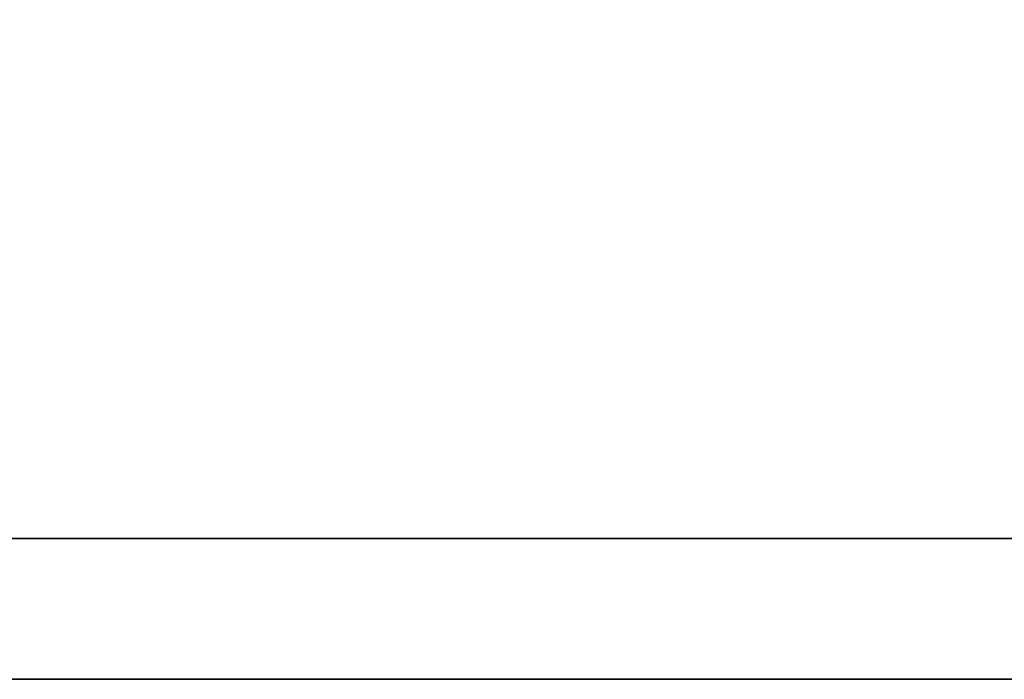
# Model space of a CAD drawing. Extents: x 903 to 1237, y 89 to 253.
# Tile 37 of 50: x 1143.03 to 1144.137, y 179.941 to 180.683. Entities that reach past the tile are written whole.
import ezdxf

# ---------------------------------------------------------------- set-up
doc = ezdxf.new("R2010")
doc.units = 0
doc.header["$MEASUREMENT"] = 0
doc.layers.add('DIM', color=4, linetype='CONTINUOUS')
doc.layers.add('layer 1', color=7, linetype='CONTINUOUS')

# ---------------------------------------------------------------- blocks, each defined once
blk = doc.blocks.new('TBI MOTION logo(完整正式版)')
at = {"layer": 'layer 1', "color": 22, "lineweight": 35}
blk.add_open_spline([(75.90875, -9.47875), (75.90875, -9.47875), (75.90875, -12.28625), (75.90875, -12.28625), (75.90875, -12.28625), (75.90875, -12.28625), (75.90875, -12.47875), (75.90875, -12.47875), (75.90875, -12.47875), (75.90875, -12.47875), (75.71625, -12.47875), (75.71625, -12.47875), (75.71625, -12.47875), (75.71625, -12.47875), (-88.32875, -12.47875), (-88.32875, -12.47875), (-88.32875, -12.47875), (-88.32875, -12.47875), (-88.32875, -13.29375), (-88.32875, -13.29375), (-88.32875, -13.29375), (-88.32875, -13.29375), (82.89125, -13.29375), (82.89125, -13.29375), (82.89125, -13.29375), (82.89125, -13.29375), (75.90875, -9.47875), (75.90875, -9.47875)], degree=3, knots=[0, 0, 0, 0, 0.1428571, 0.1428571, 0.1428571, 0.1428572, 0.2857143, 0.2857143, 0.2857143, 0.2857143, 0.4285714, 0.4285714, 0.4285714, 0.4285714, 0.5714286, 0.5714286, 0.5714286, 0.5714286, 0.7142857, 0.7142857, 0.7142857, 0.7142857, 0.8571429, 0.8571429, 0.8571429, 0.8571429, 1, 1, 1, 1], dxfattribs=at)

msp = doc.modelspace()

# ---------------------------------------------------------------- block references
at = {"layer": 'DIM', "xscale": 0.1943999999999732, "yscale": 0.1943999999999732, "zscale": 0.1943999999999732}
msp.add_blockref('TBI MOTION logo(完整正式版)', (1139.5513, 182.5256), dxfattribs=at)

doc.saveas('drawing.dxf')
